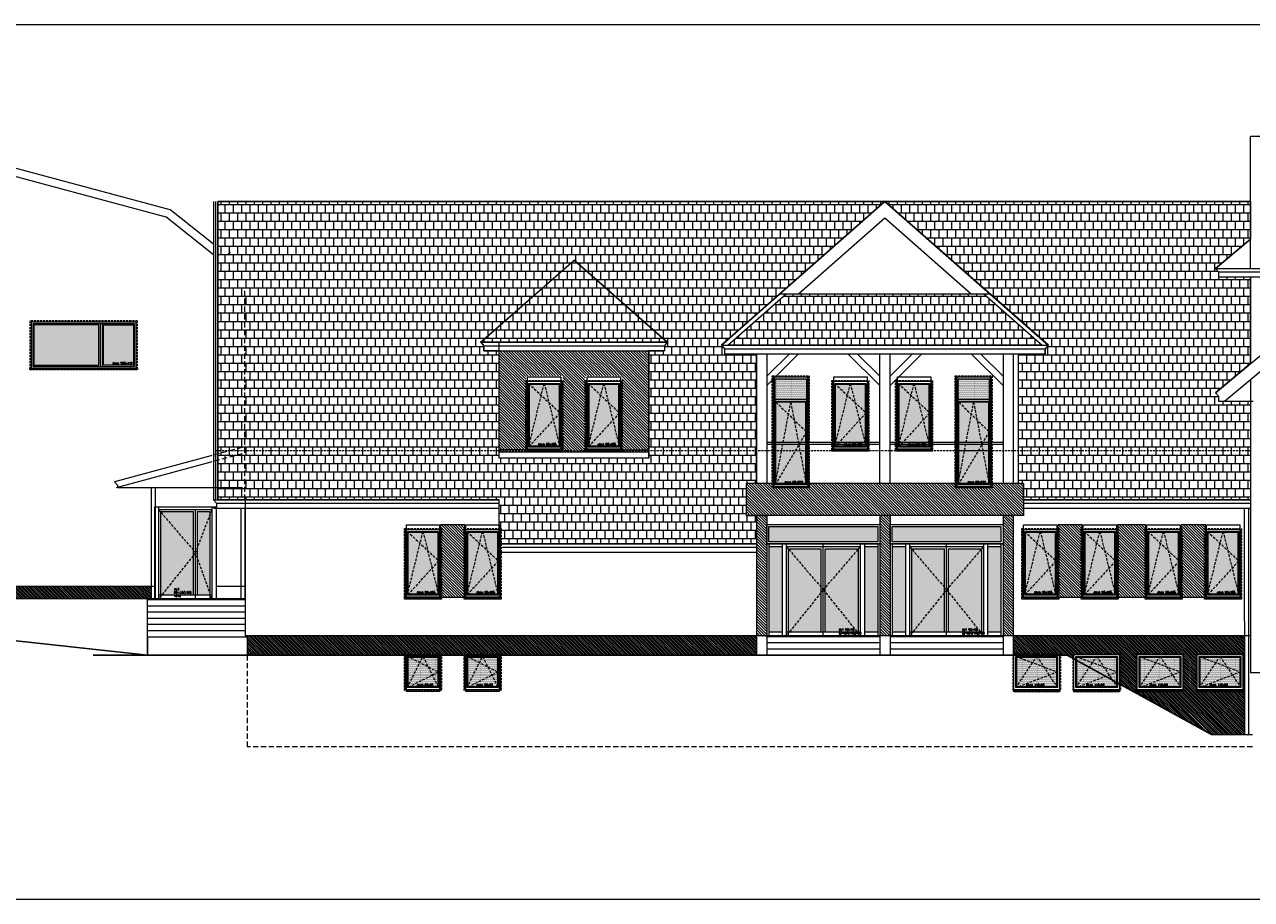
# Model space of a CAD drawing. Header units: millimetres. Extents: x 23192 to 177760, y -399809 to -79279.
# Tile 35 of 256: x 62606 to 65592, y -238865 to -236738. Entities that reach past the tile are written whole.
import ezdxf

# ---------------------------------------------------------------- set-up
doc = ezdxf.new("R2010")
doc.units = ezdxf.units.MM
for name, pattern in [('CACHE', [9.525, 6.35, -3.175]), ('CARKOVANA', [7.5, 5, -2.5]), ('HIDDEN', [9.525, 6.35, -3.175])]:
    doc.linetypes.add(name, pattern=pattern)
doc.layers.get('0').update_dxf_attribs({"lineweight": 0})
for name, color, linetype, lineweight in [('! opisy okien elewacja', 7, 'Continuous', 0), ('!! 0_ Istn-okna', 6, 'Continuous', 13), ('!! 0_ Istn-sciany', 3, 'Continuous', 30), ('!! 0_ Istn-widok', 1, 'Continuous', 15), ('!! 0_ WIDOK ELEWACJA', 4, 'Continuous', 0), ('!! 0_Istn-cienka', 4, 'Continuous', 9), ('!! 1_Hatch dach', 252, 'Continuous', 5), ('!! 2_NOWE OKNA WIDOk - remont', 140, 'Continuous', 5), ('!! 2_TYNK OBRYS', 252, 'Continuous', 13)]:
    doc.layers.add(name, color=color, linetype=linetype, lineweight=lineweight)
for name, color, linetype, lineweight, true_color in [('!! 1_ELEWACJA KOLOR', 7, 'Continuous', 13, 0x6888bb), ('!! 1_Wyburzenia', 252, 'CARKOVANA', 13, 0x696969), ('!! 2_ELEWACJA COKÓŁ', 9, 'Continuous', 13, 0x808080)]:
    doc.layers.add(name, color=color, linetype=linetype, lineweight=lineweight, true_color=true_color)
doc.styles.add('TXT', font='simplex.shx')
pattern_1 = [(315, (261219.8475, -168850.5973), (2.24506403, 2.24506403), [])]
pattern_2 = [(90, (0, 0), (-1.5875, 0.79375), [0, -1.5875])]

# ---------------------------------------------------------------- blocks, each defined once
blk = doc.blocks.new('DRZWI DZ 1')
at = {"layer": '!! 1_Hatch dach', "true_color": 0x575757}
h = blk.add_hatch(dxfattribs=at)
h.set_pattern_fill('DOTS', color=251)
h.set_pattern_definition([(180, (1841.5625, 31354.394), (-0.79375, -1.5875), [0, -1.5875])])
h.paths.add_polyline_path([(-3236, 11996.4), (-3236, 11789.4), (-3203.5, 11789.4), (-3203.5, 11996.4)])
h.paths.add_polyline_path([(-3236, 12045.4), (-3236, 12008.4), (-2971, 12008.4), (-2971, 12045.4)])
h.paths.add_polyline_path([(-3188.5, 11991.4), (-3188.5, 11789.4), (-3108.5, 11789.4), (-3108.5, 11991.4)])
h.paths.add_polyline_path([(-3098.5, 11991.4), (-3098.5, 11789.4), (-3018.5, 11789.4), (-3018.5, 11991.4)])
h.paths.add_polyline_path([(-3003.5, 11996.4), (-3003.5, 11789.4), (-2971, 11789.4), (-2971, 11996.4)])
at = {"layer": '!! 0_ Istn-okna'}
for points in [[(-3241, 12003.4), (-3241, 12050.4), (-2966, 12050.4), (-2966, 12003.4)], [(-3236, 12008.4), (-3236, 12045.4), (-2971, 12045.4), (-2971, 12008.4)]]:
    blk.add_lwpolyline(points, close=True, dxfattribs=at)
for points in [[(-3241, 12003.4), (-3241, 11779.4)], [(-3241, 12003.4), (-2966, 12003.4)], [(-3236, 12003.4), (-3236, 11779.4)], [(-3203.5, 12003.4), (-3203.5, 11779.4)], [(-3193.5, 12003.4), (-3193.5, 11779.4)], [(-3103.5, 11779.4), (-3103.5, 12003.4)], [(-3013.5, 12003.4), (-3013.5, 11779.4)], [(-3003.5, 12003.4), (-3003.5, 11779.4)], [(-2971, 12003.4), (-2971, 11779.4)], [(-2966, 12003.4), (-2966, 11779.4)], [(-3236, 11996.4), (-3203.5, 11996.4)], [(-3193.5, 11996.4), (-3013.5, 11996.4)], [(-3188.5, 11991.4), (-3108.5, 11991.4)], [(-3188.5, 11991.4), (-3188.5, 11779.4)], [(-3108.5, 11789.4), (-3108.5, 11991.4)], [(-3098.5, 11789.4), (-3098.5, 11991.4)], [(-3098.5, 11991.4), (-3018.5, 11991.4)], [(-3018.5, 11991.4), (-3018.5, 11779.4)], [(-3003.5, 11996.4), (-2971, 11996.4)], [(-3241, 11779.4), (-2966, 11779.4)], [(-3236, 11789.4), (-3203.5, 11789.4)], [(-3193.5, 11789.4), (-3013.5, 11789.4)], [(-3003.5, 11789.4), (-2971, 11789.4)]]:
    blk.add_lwpolyline(points, dxfattribs=at)
at = {"layer": '!! 1_Hatch dach', "color": 251, "linetype": 'CACHE', "true_color": 0x575757}
for points in [[(-3193.5, 11996.4), (-3103.5, 11891.4), (-3193.5, 11779.4)], [(-3013.5, 11996.4), (-3103.5, 11891.4), (-3013.5, 11779.4)]]:
    blk.add_lwpolyline(points, dxfattribs=at)
at = {"insert": (-3065.6, 11797.1), "char_height": 5, "attachment_point": 1, "style": 'TXT'}
blk.add_mtext_dynamic_manual_height_columns('dz1 90+90 (275)x210(273)', width=52.63, gutter_width=75, heights=[0], dxfattribs=at)
blk = doc.blocks.new('okno 90x180')
at = {"layer": '!! 1_Hatch dach', "true_color": 0x575757}
h = blk.add_hatch(dxfattribs=at)
h.set_pattern_fill('DOTS', color=251)
h.set_pattern_definition([(0, (-9632.3096, -11392.1331), (0.79375, 1.5875), [0, -1.5875])])
h.paths.add_polyline_path([(9, -20), (81, -20), (81, -171), (9, -171)])
at = {"layer": '!! 0_ Istn-okna', "linetype": 'CARKOVANA', "lineweight": 5}
blk.add_lwpolyline([(0, -11), (90, -11), (90, -180), (0, -180)], close=True, dxfattribs=at)
at = {"layer": '!! 0_ Istn-okna'}
for points in [[(2, -13), (88, -13), (88, -178), (2, -178)], [(7, -18), (83, -18), (83, -173), (7, -173)], [(9, -20), (81, -20), (81, -171), (9, -171)], [(0, -178), (90, -178), (90, -183), (0, -183)]]:
    blk.add_lwpolyline(points, close=True, dxfattribs=at)
at = {"layer": '!! 1_Hatch dach', "color": 251, "linetype": 'CACHE', "true_color": 0x575757}
for points in [[(7, -173), (45, -18), (83, -173)], [(7, -18), (83, -90), (7, -173)]]:
    blk.add_lwpolyline(points, dxfattribs=at)
at = {"insert": (30.1, -163.6), "char_height": 5, "attachment_point": 1, "style": 'TXT'}
blk.add_mtext_dynamic_manual_height_columns('okno 90x165', width=52.63, gutter_width=75, heights=[0], dxfattribs=at)
blk = doc.blocks.new('okno 115x115')
at = {"layer": '!! 1_Hatch dach', "true_color": 0x575757}
h = blk.add_hatch(dxfattribs=at)
h.set_pattern_fill('DOTS', color=251, angle=360)
h.set_pattern_definition([(360, (-21873.4686, 1906.5186), (0.79375, 1.5875), [0, -1.5875])])
h.paths.add_polyline_path([(-12257.2, 13266.7), (-12160.2, 13266.7), (-12160.2, 13194.7), (-12257.2, 13194.7)])
h = blk.add_hatch(dxfattribs=at)
h.set_pattern_fill('ANSI31', color=251, scale=0.2, angle=360)
h.paths.add_polyline_path([(-12264.2, 13187.7), (-12153.2, 13187.7), (-12153.2, 13182.7), (-12264.2, 13182.7)])
at = {"layer": '!! 0_ Istn-okna', "linetype": 'CARKOVANA', "lineweight": 5}
blk.add_lwpolyline([(-12266.2, 13275.7), (-12151.2, 13275.7), (-12151.2, 13185.7), (-12266.2, 13185.7)], close=True, dxfattribs=at)
at = {"layer": '!! 0_ Istn-okna'}
for points in [[(-12264.2, 13273.7), (-12153.2, 13273.7), (-12153.2, 13187.7), (-12264.2, 13187.7)], [(-12259.2, 13268.7), (-12158.2, 13268.7), (-12158.2, 13192.7), (-12259.2, 13192.7)], [(-12257.2, 13266.7), (-12160.2, 13266.7), (-12160.2, 13194.7), (-12257.2, 13194.7)], [(-12264.2, 13187.7), (-12153.2, 13187.7), (-12153.2, 13182.7), (-12264.2, 13182.7)]]:
    blk.add_lwpolyline(points, close=True, dxfattribs=at)
at = {"layer": '!! 1_Hatch dach', "color": 251, "linetype": 'CACHE', "true_color": 0x575757}
for points in [[(-12259.2, 13192.7), (-12208.7, 13268.7), (-12158.2, 13192.7)], [(-12259.2, 13268.7), (-12158.2, 13230.7), (-12259.2, 13192.7)]]:
    blk.add_lwpolyline(points, dxfattribs=at)
at = {"insert": (-12234.1, 13202.1), "char_height": 5, "attachment_point": 1, "style": 'TXT'}
blk.add_mtext_dynamic_manual_height_columns('okno 115x90', width=52.63, gutter_width=75, heights=[0], dxfattribs=at)
blk = doc.blocks.new('drzwi balkonowe 90x270')
at = {"layer": '!! 1_Hatch dach', "true_color": 0x575757}
h = blk.add_hatch(dxfattribs=at)
h.set_pattern_fill('DOTS', color=251, angle=270)
h.set_pattern_definition([(270, (-11122.1331, 9634.3096), (1.5875, -0.79375), [0, -1.5875])])
h.paths.add_polyline_path([(206, -7), (206, -79), (7, -79), (7, -7)])
h = blk.add_hatch(dxfattribs=at)
h.set_pattern_fill('DOTS', color=251, angle=270)
h.set_pattern_definition([(90, (19212.957, -5367.0837), (-1.5875, 0.79375), [0, -1.5875])])
h.paths.add_polyline_path([(263, -5), (213, -5), (213, -81), (263, -81)])
at = {"layer": '!! 0_ Istn-okna', "linetype": 'CARKOVANA', "lineweight": 5}
blk.add_lwpolyline([(270, 2), (270, -88), (-2, -88), (-2, 2)], close=True, dxfattribs=at)
at = {"layer": '!! 0_ Istn-okna'}
for points in [[(268, 0), (268, -86), (0, -86), (0, 0)], [(263, -5), (263, -81), (5, -81), (5, -5)]]:
    blk.add_lwpolyline(points, close=True, dxfattribs=at)
for points in [[(206, -79), (7, -79), (7, -7), (206, -7)], [(206, -79), (206, -7)], [(208, -81), (208, -5)], [(213, -81), (213, -5)]]:
    blk.add_lwpolyline(points, dxfattribs=at)
at = {"layer": '!! 0_ Istn-widok'}
blk.add_lwpolyline([(268, -2.5), (268, -83.5), (-2, -83.5), (-2, -2.5)], close=True, dxfattribs=at)
at = {"layer": '!! 1_Hatch dach', "color": 251, "linetype": 'CACHE', "true_color": 0x575757}
for points in [[(5, -5), (206, -43), (5, -81)], [(206, -7), (134, -81), (5, -5)]]:
    blk.add_lwpolyline(points, dxfattribs=at)
at = {"insert": (14.4, -28.1), "char_height": 5, "attachment_point": 1, "rotation": 270, "style": 'TXT'}
blk.add_mtext_dynamic_manual_height_columns('okno 90x272', width=52.63, gutter_width=75, heights=[0], dxfattribs=at)
blk = doc.blocks.new('okno 266x112')
at = {"layer": '!! 1_Hatch dach', "true_color": 0x575757}
h = blk.add_hatch(dxfattribs=at)
h.set_pattern_fill('ANSI31', color=251, scale=0.05, angle=180)
h.set_pattern_definition([(225, (48759.55389, -227260.51076), (0.11225320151, -0.11225320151), [])])
h.paths.add_polyline_path([(212, 10312.8), (-50, 10312.8), (-50, 10315.8), (212, 10315.8)])
h = blk.add_hatch(dxfattribs=at)
h.set_pattern_fill('DOTS', color=251, angle=180)
h.paths.add_polyline_path([(43.8, 10207.8), (202, 10207.8), (202, 10305.8), (43.8, 10305.8)])
h.paths.add_polyline_path([(32.8, 10207.8), (-40, 10207.8), (-40, 10305.8), (32.8, 10305.8)])
at = {"layer": '! opisy okien elewacja'}
for p in [(-33, 10312.8), (209, 10314.3), (209, 10312.8), (209, 10308.3)]:
    blk.add_point(p, dxfattribs=at)
at = {"layer": '!! 0_ Istn-okna', "linetype": 'CARKOVANA', "lineweight": 5}
blk.add_lwpolyline([(212, 10315.8), (-50, 10315.8), (-50, 10197.8), (212, 10197.8)], close=True, dxfattribs=at)
at = {"layer": '!! 0_ Istn-okna'}
for points in [[(212, 10312.8), (-50, 10312.8), (-50, 10315.8), (212, 10315.8)], [(209, 10312.8), (-47, 10312.8), (-47, 10200.8), (209, 10200.8)], [(205, 10308.8), (-43, 10308.8), (-43, 10204.8), (205, 10204.8)], [(32.8, 10207.8), (-40, 10207.8), (-40, 10305.8), (32.8, 10305.8)], [(43.8, 10207.8), (202, 10207.8), (202, 10305.8), (43.8, 10305.8)]]:
    blk.add_lwpolyline(points, close=True, dxfattribs=at)
for points in [[(35.8, 10308.8), (-43, 10308.8)], [(35.8, 10204.8), (35.8, 10308.8)], [(205, 10308.8), (40.8, 10308.8)], [(40.8, 10204.8), (40.8, 10308.8)]]:
    blk.add_lwpolyline(points, dxfattribs=at)
at = {"insert": (10.9, 10298.3), "char_height": 5, "attachment_point": 1, "rotation": 180, "style": 'TXT'}
blk.add_mtext_dynamic_manual_height_columns('okno 266x112', width=52.63, gutter_width=75, heights=[0], dxfattribs=at)
blk = doc.blocks.new('dz3')
at = {"layer": '!! 1_Hatch dach', "true_color": 0x575757}
h = blk.add_hatch(dxfattribs=at)
h.set_pattern_fill('DOTS', color=251, angle=270)
h.set_pattern_definition(pattern_2)
h.paths.add_polyline_path([(-19431.4, 7310.2), (-19431.4, 7233.2), (-19335.6, 7233.2)], flags=17)
h.paths.add_polyline_path([(-19230.2, 7313.2), (-19431.4, 7313.2), (-19431.4, 7310.2), (-19335.6, 7233.2), (-19323.6, 7233.2)])
h.paths.add_polyline_path([(-19229.4, 7313.2), (-19230.2, 7313.2), (-19323.6, 7233.2), (-19229.4, 7233.2)])
h = blk.add_hatch(dxfattribs=at)
h.set_pattern_fill('DOTS', color=251, angle=270)
h.set_pattern_definition(pattern_2)
h.paths.add_polyline_path([(-19229.4, 7223.2), (-19431.4, 7223.2), (-19431.4, 7193.2), (-19229.4, 7193.2)])
at = {"layer": '!! 0_ Istn-okna'}
for points in [[(-19217.4, 7328.2), (-19441.4, 7328.2)], [(-19441.4, 7328.2), (-19441.4, 7178.2)], [(-19217.4, 7318.2), (-19441.4, 7318.2)], [(-19431.4, 7318.2), (-19431.4, 7188.2)], [(-19224.4, 7318.2), (-19224.4, 7188.2)], [(-19217.4, 7328.2), (-19217.4, 7178.2)], [(-19229.4, 7313.2), (-19441.4, 7313.2)], [(-19229.4, 7313.2), (-19229.4, 7233.2)], [(-19441.4, 7228.2), (-19224.4, 7228.2)], [(-19431.4, 7233.2), (-19229.4, 7233.2)], [(-19431.4, 7223.2), (-19229.4, 7223.2)], [(-19229.4, 7223.2), (-19229.4, 7193.2)], [(-19229.4, 7193.2), (-19441.4, 7193.2)], [(-19217.4, 7188.2), (-19441.4, 7188.2)], [(-19217.4, 7178.2), (-19441.4, 7178.2)]]:
    blk.add_lwpolyline(points, dxfattribs=at)
at = {"layer": '!! 1_Hatch dach', "color": 251, "linetype": 'CACHE', "true_color": 0x575757}
for points in [[(-19224.4, 7318.2), (-19329.4, 7228.2), (-19441.4, 7318.2)], [(-19441.4, 7188.2), (-19329.4, 7228.2), (-19224.4, 7188.2)]]:
    blk.add_lwpolyline(points, dxfattribs=at)
at = {"insert": (-19415.2, 7280.4), "char_height": 5, "attachment_point": 1, "rotation": 270, "style": 'TXT'}
blk.add_mtext_dynamic_manual_height_columns('dz3 90+35(135) x210', width=52.63, gutter_width=75, heights=[0], dxfattribs=at)
blk = doc.blocks.new('okno 90x90')
at = {"layer": '!! 1_Hatch dach', "true_color": 0x575757}
h = blk.add_hatch(dxfattribs=at)
h.set_pattern_fill('DOTS', color=251)
h.set_pattern_definition([(0, (-9634.3096, -11214.1331), (0.79375, 1.5875), [0, -1.5875])])
h.paths.add_polyline_path([(7, 79), (79, 79), (79, 7), (7, 7)])
at = {"layer": '!! 0_ Istn-okna', "linetype": 'CARKOVANA', "lineweight": 5}
blk.add_lwpolyline([(-2, 88), (88, 88), (88, -2), (-2, -2)], close=True, dxfattribs=at)
at = {"layer": '!! 0_ Istn-okna'}
for points in [[(0, 86), (86, 86), (86, 0), (0, 0)], [(5, 81), (81, 81), (81, 5), (5, 5)], [(7, 79), (79, 79), (79, 7), (7, 7)]]:
    blk.add_lwpolyline(points, close=True, dxfattribs=at)
at = {"layer": '!! 1_Hatch dach', "color": 251, "linetype": 'CACHE', "true_color": 0x575757}
for points in [[(5, 5), (43, 81), (81, 5)], [(5, 81), (81, 43), (5, 5)]]:
    blk.add_lwpolyline(points, dxfattribs=at)
at = {"insert": (28.1, 14.4), "char_height": 5, "attachment_point": 1, "style": 'TXT'}
blk.add_mtext_dynamic_manual_height_columns('okno 90x90', width=52.63, gutter_width=75, heights=[0], dxfattribs=at)

msp = doc.modelspace()

# ---------------------------------------------------------------- hatches: boundary and pattern name
at = {"layer": '!! 1_ELEWACJA KOLOR', "true_color": 0xa78758}
h = msp.add_hatch(dxfattribs=at)
h.set_pattern_fill('ANSI31', color=45, scale=1.5, angle=-90)
h.paths.add_polyline_path([(64125.25917, -237530.89816), (63761.25917, -237530.89816), (63761.25917, -237772.26576), (63825.75917, -237772.26576), (63825.75917, -237592.26576), (63915.75917, -237592.26576), (63915.75917, -237772.26576), (63915.75917, -237774.26576), (63970.75917, -237774.26576), (63970.75917, -237770.26576), (63970.75917, -237592.26576), (64060.75917, -237592.26576), (64060.75917, -237772.26576), (64125.25917, -237772.26576)])
h = msp.add_hatch(dxfattribs=at)
h.set_pattern_fill('ANSI31', color=45, scale=1.5, angle=-90)
h.paths.add_polyline_path([(64412.25917, -238224.26576), (64387.25917, -238224.26576), (64412.25917, -238226.26576)])
h.paths.add_polyline_path([(64412.25917, -238000.26576), (64412.25917, -237953.26576), (64412.25917, -237931.26576), (64387.25917, -237931.26576), (64387.25917, -238000.26576), (64387.25917, -238224.26576), (64412.25917, -238224.26576)])
h.paths.add_polyline_path([(65037.25917, -237853.76576), (65025.25917, -237853.76576), (64960.75917, -237853.76576), (64960.75917, -237864.26576), (64870.75917, -237864.26576), (64870.75917, -237853.76576), (64515.75917, -237853.76576), (64515.75917, -237864.26576), (64425.75917, -237864.26576), (64425.75917, -237853.76576), (64362.25917, -237853.76576), (64362.25917, -237931.26576), (64387.25917, -237931.26576), (65037.25917, -237931.26576)])
h.paths.add_polyline_path([(64712.25917, -238000.26576), (64712.25917, -237953.26576), (64712.25917, -237931.26576), (64687.25917, -237931.26576), (64687.25917, -238224.26576), (64712.25917, -238224.26576)])
h.paths.add_polyline_path([(65012.25917, -237931.26576), (64987.25917, -237931.26576), (64987.25917, -238224.26576), (65012.25917, -238224.26576)])
h = msp.add_hatch(dxfattribs=at)
h.set_pattern_fill('ANSI31', color=45, scale=1.5, angle=-90)
h.paths.add_polyline_path([(63618.75917, -237954.26576), (63618.75917, -238130.26576), (63677.75917, -238130.26576), (63677.75917, -237954.26576)])
h = msp.add_hatch(dxfattribs=at)
h.set_pattern_fill('ANSI31', color=45, scale=1.5, angle=-90)
h.paths.add_polyline_path([(65120.75917, -237954.26576), (65120.75917, -238130.26576), (65179.75917, -238130.26576), (65179.75917, -237954.26576)])
h = msp.add_hatch(dxfattribs=at)
h.set_pattern_fill('ANSI31', color=45, scale=1.5, angle=-90)
h.paths.add_polyline_path([(65265.75917, -237954.26576), (65265.75917, -238130.26576), (65334.75917, -238130.26576), (65334.75917, -237954.26576)])
h = msp.add_hatch(dxfattribs=at)
h.set_pattern_fill('ANSI31', color=45, scale=1.5, angle=-90)
h.paths.add_polyline_path([(65420.75917, -237954.26576), (65420.75917, -238130.26576), (65479.75917, -238130.26576), (65479.75917, -237954.26576)])
at = {"layer": '!! 1_Hatch dach', "true_color": 0x990000}
h = msp.add_hatch(dxfattribs=at)
h.set_pattern_fill('AR-B88', color=14, scale=0.1, angle=180)
h.paths.add_polyline_path([(63076.25917, -237893.26576), (63076.25917, -237455.60626), (63076.25917, -237167.75015), (64699.75917, -237167.75015), (64302.25917, -237517.55015), (64309.46611, -237526.19396), (64309.46611, -237538.18255), (64387.25917, -237538.18255), (64387.25917, -237853.76576), (64362.25917, -237853.76576), (64362.25917, -237931.26576), (64387.25917, -237931.26576), (64387.25917, -238000.26576), (63765.75917, -238000.26576), (63761.25917, -238000.26576), (63761.25917, -237893.26576)])
h.paths.add_polyline_path([(63761.25917, -237792.26576), (63761.25917, -237530.89816), (63723.46611, -237530.89816), (63723.46611, -237518.90956), (63716.03396, -237510.46394), (63943.25917, -237310.50576), (64170.25917, -237510.26576), (64163.05224, -237518.90956), (64163.05224, -237530.89816), (64125.25917, -237530.89816), (64125.25917, -237792.26576)], flags=16)
h = msp.add_hatch(dxfattribs=at)
h.set_pattern_fill('AR-B88', color=14, scale=0.1, angle=180)
h.paths.add_polyline_path([(64699.75917, -237167.75015), (65589.25917, -237167.75015), (65589.25917, -237260.05726), (65504.18113, -237330.99267), (65511.25917, -237339.48189), (65511.25917, -237351.47049), (65589.25917, -237351.47049), (65589.25917, -237562.2614), (65504.05224, -237633.04222), (65511.25917, -237641.68603), (65511.25917, -237653.67462), (65589.25917, -237653.67462), (65589.25917, -237893.26576), (65037.25917, -237893.26576), (65037.25917, -237853.76576), (65025.25917, -237853.76576), (65025.25917, -237538.18255), (65090.05224, -237538.18255), (65090.05224, -237526.19396), (65097.48439, -237517.74833)])
h = msp.add_hatch(dxfattribs=at)
h.set_pattern_fill('AR-B88', color=14, scale=0.1, angle=180)
h.paths.add_polyline_path([(63716.25917, -237510.26576), (63943.25917, -237310.50576), (64170.25917, -237510.26576)])
h = msp.add_hatch(dxfattribs=at)
h.set_pattern_fill('AR-B88', color=14, scale=0.1, angle=180)
h.paths.add_polyline_path([(64317.39629, -237517.55015), (64459.32811, -237392.65015), (64940.19024, -237392.65015), (65082.12206, -237517.55015)])
at = {"layer": '!! 2_ELEWACJA COKÓŁ', "true_color": 0x2b2b2c}
h = msp.add_hatch(dxfattribs=at)
h.set_pattern_fill('ANSI31', color=250, angle=-90)
h.set_pattern_definition(pattern_1)
h.paths.add_polyline_path([(62915.25917, -238134.26576), (62915.25917, -238104.26576), (61649.25917, -238104.26576), (61649.25917, -238134.26576)])
h.paths.add_polyline_path([(61540.34755, -238134.39481), (61693.41303, -238134.39481), (61693.41303, -238110.78362), (61540.34755, -238110.78362)], flags=9)
h = msp.add_hatch(dxfattribs=at)
h.set_pattern_fill('ANSI31', color=250, angle=-90)
h.set_pattern_definition(pattern_1)
h.paths.add_polyline_path([(64387.25917, -238271.26576), (64387.25917, -238224.26576), (63148.25917, -238224.26576), (63148.25917, -238271.26576), (63530.75917, -238271.26576), (63530.75917, -238267.26576), (63620.75917, -238267.26576), (63620.75917, -238271.26576), (63675.75917, -238271.26576), (63675.75917, -238267.26576), (63765.75917, -238267.26576), (63765.75917, -238271.26576)])
h = msp.add_hatch(dxfattribs=at)
h.set_pattern_fill('ANSI31', color=250, angle=-90)
h.set_pattern_definition(pattern_1)
h.paths.add_polyline_path([(65544.26679, -238464.72047), (65574.43367, -238464.1939), (65574.35759, -238224.26576), (65012.25917, -238224.26576), (65012.25917, -238267.26576), (65126.75917, -238267.26576), (65126.75917, -238271.26576), (65142.91071, -238271.26576), (65157.75917, -238279.40419), (65157.75917, -238267.26576), (65272.75917, -238267.26576), (65272.75917, -238342.43557), (65494.27441, -238463.84785)])
h.paths.add_polyline_path([(65459.75917, -238359.26576), (65459.75917, -238357.26576), (65457.75917, -238357.26576), (65457.75917, -238267.26576), (65572.75917, -238267.26576), (65572.75917, -238357.26576), (65570.75917, -238357.26576), (65570.75917, -238359.26576)], flags=16)
h.paths.add_polyline_path([(65459.75917, -238355.26576), (65459.75917, -238269.26576), (65570.75917, -238269.26576), (65570.75917, -238355.26576)], flags=0)
h.paths.add_polyline_path([(65464.75917, -238350.26576), (65464.75917, -238274.26576), (65565.75917, -238274.26576), (65565.75917, -238350.26576)], flags=0)
h.paths.add_polyline_path([(65470.07496, -238348.26576), (65464.75917, -238350.26576), (65466.75917, -238347.25586), (65466.75917, -238275.01823), (65470.07496, -238276.26576), (65513.93023, -238276.26576), (65515.25917, -238274.26576), (65516.58812, -238276.26576), (65563.75917, -238276.26576), (65563.75917, -238311.51328), (65565.75917, -238312.26576), (65563.75917, -238313.01823), (65563.75917, -238347.25586), (65564.43023, -238348.26576)], flags=0)
h.paths.add_polyline_path([(65426.75917, -238357.26576), (65424.75917, -238357.26576), (65424.75917, -238359.26576), (65313.75917, -238359.26576), (65313.75917, -238357.26576), (65311.75917, -238357.26576), (65311.75917, -238267.26576), (65426.75917, -238267.26576)], flags=16)
h.paths.add_polyline_path([(65424.75917, -238355.26576), (65313.75917, -238355.26576), (65313.75917, -238269.26576), (65424.75917, -238269.26576)], flags=0)
h.paths.add_polyline_path([(65419.75917, -238350.26576), (65318.75917, -238350.26576), (65318.75917, -238274.26576), (65419.75917, -238274.26576)], flags=0)
h.paths.add_polyline_path([(65418.43023, -238348.26576), (65324.07496, -238348.26576), (65318.75917, -238350.26576), (65320.75917, -238347.25586), (65320.75917, -238275.01823), (65324.07496, -238276.26576), (65367.93023, -238276.26576), (65369.25917, -238274.26576), (65370.58812, -238276.26576), (65417.75917, -238276.26576), (65417.75917, -238311.51328), (65419.75917, -238312.26576), (65417.75917, -238313.01823), (65417.75917, -238347.25586)], flags=0)
h.paths.add_polyline_path([(65488.58693, -238347.10613), (65537.75359, -238347.10613), (65537.75359, -238339.60613), (65488.58693, -238339.60613)], flags=8)
h.paths.add_polyline_path([(65342.58693, -238347.10613), (65391.75359, -238347.10613), (65391.75359, -238339.60613), (65342.58693, -238339.60613)], flags=8)

# ---------------------------------------------------------------- linework, layer by layer
at = {"layer": '! opisy okien elewacja'}
for points in [[(68096.18025, -236737.82104), (68096.18025, -238865.24478), (61076.44714, -238865.24478), (61076.44714, -236737.82104)], [(63076.25917, -237893.26576), (63076.25917, -237455.60626), (63076.25917, -237167.75015), (64699.75917, -237167.75015), (64302.25917, -237517.55015), (64309.46611, -237526.19396), (64309.46611, -237538.18255), (64387.25917, -237538.18255), (64387.25917, -237853.76576), (64362.25917, -237853.76576), (64362.25917, -237931.26576), (64387.25917, -237931.26576), (64387.25917, -238000.26576), (63765.75917, -238000.26576), (63765.75917, -238000.26576), (63761.25917, -238000.26576), (63761.25917, -238000.26576), (63761.25917, -237893.26576), (63761.25917, -237893.26576)], [(64699.75917, -237167.75015), (65589.25917, -237167.75015), (65589.25917, -237260.05726), (65504.18113, -237330.99267), (65511.25917, -237339.48189), (65511.25917, -237351.47049), (65589.25917, -237351.47049), (65589.25917, -237562.2614), (65504.05224, -237633.04222), (65511.25917, -237641.68603), (65511.25917, -237653.67462), (65589.25917, -237653.67462), (65589.25917, -237893.26576), (65037.25917, -237893.26576), (65037.25917, -237853.76576), (65025.25917, -237853.76576), (65025.25917, -237538.18255), (65090.05224, -237538.18255), (65090.05224, -237526.19396), (65097.48439, -237517.74833)], [(63761.25917, -237792.26576), (63761.25917, -237530.89816), (63723.46611, -237530.89816), (63723.46611, -237518.90956), (63716.03396, -237510.46394), (63943.25917, -237310.50576), (64170.25917, -237510.26576), (64163.05224, -237518.90956), (64163.05224, -237530.89816), (64125.25917, -237530.89816), (64125.25917, -237792.26576)], [(63716.25917, -237510.26576), (63943.25917, -237310.50576), (64170.25917, -237510.26576)], [(64317.39629, -237517.55015), (64459.32811, -237392.65015), (64940.19024, -237392.65015), (65082.12206, -237517.55015)]]:
    msp.add_lwpolyline(points, close=True, dxfattribs=at)
msp.add_lwpolyline([(62905.25917, -238226.26576), (62905.25917, -238136.26576), (62905.25917, -238134.26576)], dxfattribs=at)
at = {"layer": '!! 0_ Istn-sciany'}
for points in [[(62905.25917, -238271.26576), (61649.25917, -238134.26576)], [(62905.25917, -238226.26576), (62905.25917, -238271.26576)], [(65142.91071, -238271.26576), (62773.29169, -238271.26576)], [(65494.27441, -238463.84785), (65142.91071, -238271.26576)], [(65544.26679, -238464.72047), (65494.27441, -238463.84785)], [(65594.25917, -238463.84785), (65544.26679, -238464.72047)]]:
    msp.add_lwpolyline(points, dxfattribs=at)
at = {"layer": '!! 0_ WIDOK ELEWACJA'}
for p, q in [((63761.25917, -237792.26576), (63761.25917, -237530.89816)), ((64125.25917, -237792.26576), (64125.25917, -237530.89816))]:
    msp.add_line(p, q, dxfattribs=at)
for points in [[(65504.05224, -237633.04222), (66253.75917, -237010.26576)], [(65589.25917, -237330.83808), (65589.25917, -237010.26576)], [(66253.75917, -237010.26576), (65589.25917, -237010.26576)], [(65526.16412, -237653.67462), (66253.75917, -237049.26635)], [(62491.25919, -237061.70495), (62959.53237, -237187.17837)], [(62491.25919, -237082.41048), (62950.33508, -237205.41949)], [(63066.25917, -237167.75015), (63066.25917, -237893.26576)], [(63071.25917, -237167.75015), (63071.25917, -237893.26576)], [(63076.25917, -237167.75015), (63076.25917, -237893.26576)], [(65589.25917, -237167.75015), (63076.25917, -237167.75015)], [(64302.25917, -237517.55015), (64699.75917, -237167.75015), (65097.25917, -237517.55015)], [(63066.25917, -237272.11851), (62959.53237, -237187.17837)], [(63066.25917, -237297.67943), (62950.33508, -237205.41949)], [(64489.60234, -237392.65015), (64699.75917, -237207.71213), (64909.91601, -237392.65015)], [(65504.05224, -237330.83808), (65589.25917, -237260.05726)], [(63106.27359, -237290.4346), (63099.68119, -237298.71792)], [(63716.25917, -237510.26576), (63943.25917, -237310.50576)], [(64170.25917, -237510.26576), (63943.25917, -237310.50576)], [(65504.05224, -237330.83808), (65511.25917, -237339.48189), (65511.25917, -237351.47049), (65843.01219, -237351.47049)], [(65504.05224, -237330.83808), (65867.84977, -237330.83808)], [(65511.25917, -237339.48189), (65857.44423, -237339.48189)], [(65589.25917, -237562.2614), (65589.25917, -237351.47049)], [(64317.39629, -237517.55015), (64459.32811, -237392.65015)], [(64444.19099, -237392.65015), (64955.32736, -237392.65015)], [(64940.19024, -237392.65015), (65082.12206, -237517.55015)], [(63716.25917, -237510.26576), (64170.25917, -237510.26576)], [(63716.25917, -237510.26576), (63723.46611, -237518.90956), (63723.46611, -237530.89816)], [(63723.46611, -237518.90956), (64163.05224, -237518.90956)], [(63723.46611, -237530.89816), (64163.05224, -237530.89816)], [(63761.25917, -237792.26576), (63761.25917, -237510.26576)], [(64170.25917, -237510.26576), (64163.05224, -237518.90956), (64163.05224, -237530.89816)], [(64302.25917, -237517.55015), (65097.25917, -237517.55015)], [(64302.25917, -237517.55015), (64309.46611, -237526.19396), (64309.46611, -237538.18255)], [(64309.46611, -237526.19396), (65090.05224, -237526.19396)], [(65097.25917, -237517.55015), (65090.05224, -237526.19396), (65090.05224, -237538.18255)], [(64309.46611, -237538.18255), (65090.05224, -237538.18255)], [(64387.25917, -237853.76576), (64387.25917, -237538.18255)], [(64412.25917, -237538.18255), (64412.25917, -237853.76576)], [(64412.25917, -237593.18255), (64467.25917, -237538.18255)], [(64412.25917, -237615.80997), (64489.88659, -237538.18255)], [(64687.25917, -237615.80997), (64609.63176, -237538.18255)], [(64687.25917, -237593.18255), (64632.25917, -237538.18255)], [(64687.25917, -237853.76576), (64687.25917, -237538.18255)], [(64712.25917, -237853.76576), (64712.25917, -237538.18255)], [(64712.25917, -237593.18255), (64767.25917, -237538.18255)], [(64712.25917, -237615.80997), (64789.88659, -237538.18255)], [(64987.25917, -237615.80997), (64909.63176, -237538.18255)], [(64987.25917, -237593.18255), (64932.25917, -237538.18255)], [(64987.25917, -237538.18255), (64987.25917, -237853.76576)], [(65012.25917, -237538.18255), (65012.25917, -237853.76576)], [(65025.25917, -237853.76576), (65025.25917, -237538.18255)], [(65589.25917, -237601.26199), (65589.25917, -238314.26576)], [(65504.05224, -237633.04222), (65511.25917, -237641.68603), (65511.25917, -237653.67462), (65596.25917, -237653.67462)], [(64687.25917, -237754.26576), (64412.25917, -237754.26576)], [(64687.25917, -237759.26576), (64412.25917, -237759.26576)], [(64987.25917, -237754.26576), (64712.25917, -237754.26576)], [(64987.25917, -237759.26576), (64712.25917, -237759.26576)], [(63059.85872, -237786.52907), (62824.97722, -237849.46538)], [(63825.75917, -237772.26576), (63761.25917, -237772.26576)], [(64125.25917, -237777.26576), (63761.25917, -237777.26576)], [(64125.25917, -237792.26576), (63761.25917, -237792.26576)], [(64060.75917, -237772.26576), (64125.25917, -237772.26576)], [(63059.85872, -237802.05821), (62828.85951, -237863.95427)], [(62824.97722, -237849.46538), (62832.18416, -237858.10919), (62832.18416, -237864.30951)], [(65037.25917, -237853.76576), (64362.25917, -237853.76576)], [(64362.25917, -237853.76576), (64362.25917, -237931.26576)], [(65037.25917, -237853.76576), (65037.25917, -237931.26576)], [(63136.85872, -237864.30951), (62832.18416, -237864.30951)], [(62915.25917, -238136.26576), (62915.25917, -237864.30951)], [(62925.25917, -238136.26576), (62925.25917, -237864.30951)], [(63066.25917, -237893.26576), (63761.25917, -237893.26576)], [(63066.25917, -237893.26576), (63073.46611, -237901.90956), (63073.46611, -237913.89816)], [(63066.25917, -237913.89816), (63761.25917, -237913.89816)], [(63073.46611, -237901.90956), (63761.25917, -237901.90956)], [(63133.25917, -238136.26576), (63133.25917, -237913.89816)], [(63143.25917, -237893.26576), (63143.25917, -238224.26576)], [(63143.25917, -238136.26576), (63143.25917, -237913.89816)], [(64387.25917, -238000.26576), (63761.25917, -238000.26576), (63761.25917, -237893.26576)], [(65037.25917, -237893.26576), (65589.25917, -237893.26576)], [(65037.25917, -237901.90956), (65589.25917, -237901.90956)], [(65037.25917, -237913.89816), (65589.25917, -237913.89816)], [(65574.25917, -237913.89816), (65574.43367, -238464.1939)], [(65584.25917, -237913.89816), (65584.43367, -238464.01935)], [(65037.25917, -237931.26576), (64362.25917, -237931.26576)], [(64387.25917, -237931.26576), (64387.25917, -238271.26576)], [(64412.25917, -237931.26576), (64412.25917, -238271.26576)], [(64687.25917, -237931.26576), (64687.25917, -238271.26576)], [(64712.25917, -237931.26576), (64712.25917, -238271.26576)], [(64987.25917, -237931.26576), (64987.25917, -238271.26576)], [(65012.25917, -237931.26576), (65012.25917, -238271.26576)], [(63761.25917, -238000.26576), (64387.25917, -238000.26576)], [(63761.25917, -238008.90956), (64387.25917, -238008.90956)], [(63761.25917, -238020.89816), (64387.25917, -238020.89816)], [(62922.25917, -238104.26576), (61649.25917, -238104.26576)], [(63143.25917, -238104.26576), (63072.25917, -238104.26576)], [(63143.25917, -238134.26576), (61649.25917, -238134.26576)], [(62905.25917, -238136.26576), (63143.25917, -238136.26576)], [(62905.25917, -238151.26576), (63143.25917, -238151.26576)], [(62905.25917, -238166.26576), (63143.25917, -238166.26576)], [(62905.25917, -238181.26576), (63143.25917, -238181.26576)], [(62905.25917, -238196.26576), (63143.25917, -238196.26576)], [(62905.25917, -238211.26576), (63143.25917, -238211.26576)], [(62905.25917, -238226.26576), (63148.25917, -238226.26576)], [(65589.25917, -238224.26576), (63143.25917, -238224.26576)], [(63148.25917, -238224.26576), (63148.25917, -238271.26576)], [(64687.25917, -238226.26576), (64412.25917, -238226.26576)], [(64687.25917, -238241.26576), (64412.25917, -238241.26576)], [(64987.25917, -238226.26576), (64712.25917, -238226.26576)], [(64987.25917, -238241.26576), (64712.25917, -238241.26576)], [(64687.25917, -238256.26576), (64412.25917, -238256.26576)], [(64987.25917, -238256.26576), (64712.25917, -238256.26576)], [(66911.25917, -238314.26576), (65589.25917, -238314.26576)]]:
    msp.add_lwpolyline(points, dxfattribs=at)
for points in [[(63830.25917, -237594.26576), (63911.25917, -237594.26576), (63911.25917, -237774.26576), (63830.25917, -237774.26576)], [(63975.25917, -237594.26576), (64056.25917, -237594.26576), (64056.25917, -237774.26576), (63975.25917, -237774.26576)], [(64575.25917, -237594.26576), (64656.25917, -237594.26576), (64656.25917, -237774.26576), (64575.25917, -237774.26576)], [(64730.25917, -237594.26576), (64811.25917, -237594.26576), (64811.25917, -237774.26576), (64730.25917, -237774.26576)], [(64875.25917, -237594.26576), (64956.25917, -237594.26576), (64956.25917, -237774.26576), (64875.25917, -237774.26576)], [(63535.25917, -237954.26576), (63616.25917, -237954.26576), (63616.25917, -238134.26576), (63535.25917, -238134.26576)], [(63680.25917, -237954.26576), (63761.25917, -237954.26576), (63761.25917, -238134.26576), (63680.25917, -238134.26576)], [(65037.25917, -237954.26576), (65118.25917, -237954.26576), (65118.25917, -238134.26576), (65037.25917, -238134.26576)], [(65182.25917, -237954.26576), (65263.25917, -237954.26576), (65263.25917, -238134.26576), (65182.25917, -238134.26576)], [(65337.25917, -237954.26576), (65418.25917, -237954.26576), (65418.25917, -238134.26576), (65337.25917, -238134.26576)], [(65482.25917, -237954.26576), (65563.25917, -237954.26576), (65563.25917, -238134.26576), (65482.25917, -238134.26576)], [(63535.25917, -238269.26576), (63616.25917, -238269.26576), (63616.25917, -238359.26576), (63535.25917, -238359.26576)], [(63680.25917, -238269.26576), (63761.25917, -238269.26576), (63761.25917, -238359.26576), (63680.25917, -238359.26576)], [(65013.75917, -238269.26576), (65124.75917, -238269.26576), (65124.75917, -238359.26576), (65013.75917, -238359.26576)], [(65159.75917, -238269.26576), (65270.75917, -238269.26576), (65270.75917, -238359.26576), (65159.75917, -238359.26576)], [(65313.75917, -238269.26576), (65424.75917, -238269.26576), (65424.75917, -238359.26576), (65313.75917, -238359.26576)], [(65459.75917, -238269.26576), (65570.75917, -238269.26576), (65570.75917, -238359.26576), (65459.75917, -238359.26576)]]:
    msp.add_lwpolyline(points, close=True, dxfattribs=at)
at = {"layer": '!! 0_Istn-cienka', "linetype": 'HIDDEN', "ltscale": 2}
for points in [[(63141.88176, -237893.26576), (63141.88176, -237384.53773)], [(63135.48131, -237766.26606), (63059.85872, -237786.52907)], [(63135.48131, -237781.7952), (63059.85872, -237802.05821)], [(63148.25917, -238271.26576), (63148.25917, -238494.26576)], [(65594.25917, -238494.26576), (63148.25917, -238494.26576)]]:
    msp.add_lwpolyline(points, dxfattribs=at)
at = {"layer": '!! 1_Wyburzenia'}
msp.add_lwpolyline([(65589.25917, -237774.26576), (63069.5015, -237774.26576)], dxfattribs=at)
at = {"layer": '!! 2_TYNK OBRYS'}
for points in [[(63618.75917, -237954.26576), (63618.75917, -238130.26576), (63677.75917, -238130.26576), (63677.75917, -237954.26576)], [(65120.75917, -237954.26576), (65120.75917, -238130.26576), (65179.75917, -238130.26576), (65179.75917, -237954.26576)], [(65265.75917, -237954.26576), (65265.75917, -238130.26576), (65334.75917, -238130.26576), (65334.75917, -237954.26576)], [(65420.75917, -237954.26576), (65420.75917, -238130.26576), (65479.75917, -238130.26576), (65479.75917, -237954.26576)]]:
    msp.add_lwpolyline(points, close=True, dxfattribs=at)

# ---------------------------------------------------------------- block references
at = {"layer": '! opisy okien elewacja'}
for name, p, rotation in [('okno 266x112', (62831.09252, -227260.51076), 180), ('drzwi balkonowe 90x270', (64427.75917, -237862.26576), 89.99999999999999), ('drzwi balkonowe 90x270', (64872.75917, -237862.26576), 89.99999999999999), ('dz3', (70250.49845, -218692.87315), 89.99999999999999)]:
    msp.add_blockref(name, p, dxfattribs=dict(at, rotation=rotation))
at = {"layer": '!! 0_ Istn-okna'}
for p in [(67653.28033, -250003.70278), (67953.28033, -250003.70278)]:
    msp.add_blockref('DRZWI DZ 1', p, dxfattribs=at)
at = {"layer": '!! 2_NOWE OKNA WIDOk - remont'}
for name, p in [('okno 90x180', (63825.75917, -237592.26576)), ('okno 90x180', (63970.75917, -237592.26576)), ('okno 90x180', (64570.75917, -237592.26576)), ('okno 90x180', (64725.75917, -237592.26576)), ('okno 90x180', (63530.75917, -237952.26576)), ('okno 90x180', (63675.75917, -237952.26576)), ('okno 90x180', (65032.75917, -237952.26576)), ('okno 90x180', (65177.75917, -237952.26576)), ('okno 90x180', (65332.75917, -237952.26576)), ('okno 90x180', (65477.75917, -237952.26576)), ('okno 90x90', (63532.75917, -238355.26576)), ('okno 90x90', (63677.75917, -238355.26576)), ('okno 115x115', (77277.91819, -251542.91753)), ('okno 115x115', (77423.91819, -251542.91753)), ('okno 115x115', (77577.91819, -251542.91753)), ('okno 115x115', (77723.91819, -251542.91753))]:
    msp.add_blockref(name, p, dxfattribs=at)

doc.saveas('drawing.dxf')
